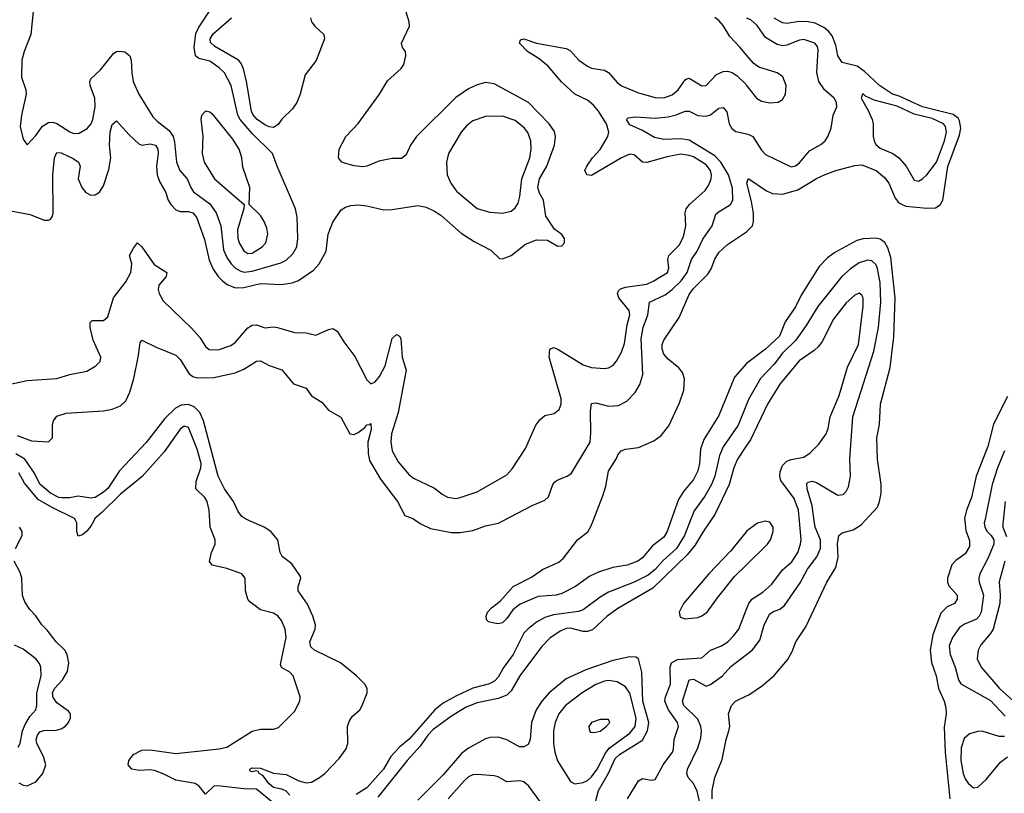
# Model space of a CAD drawing. Header units: inches. Extents: x 1682530 to 1839546, y 640742 to 791647.
# Tile 203 of 256: x 1706574 to 1711215, y 708716 to 712360. Entities that reach past the tile are written whole.
import ezdxf

# ---------------------------------------------------------------- set-up
doc = ezdxf.new("R2010")
doc.units = ezdxf.units.IN
doc.header["$MEASUREMENT"] = 0
for name, color, linetype in [('B7700', 7, 'Continuous'), ('B7701', 7, 'Continuous'), ('B7710', 7, 'Continuous'), ('B7711', 7, 'Continuous')]:
    doc.layers.add(name, color=color, linetype=linetype)

msp = doc.modelspace()

# ---------------------------------------------------------------- linework, layer by layer
at = {"layer": 'B7700', "color": 5}
for points, elevation in [([(1706923.1, 710000), (1706910, 709975), (1706890, 709950.5), (1706870, 709933.6), (1706850, 709927.4), (1706843.2, 709950), (1706843.5, 709990), (1706838.3, 710000)], 480), ([(1707771.1, 708670), (1707690, 708735.2), (1707630, 708736.3), (1707508.1, 708751.9), (1707490, 708749.2), (1707450, 708712.6), (1707420.2, 708750), (1707401.5, 708761.5), (1707310, 708777.8), (1707250, 708808.4), (1707210, 708823.2), (1707190, 708826.7), (1707136.8, 708823.2), (1707103.5, 708830), (1707084.9, 708850), (1707088.9, 708870), (1707110, 708899.4), (1707150, 708919.8), (1707190, 708921), (1707310, 708904), (1707514.7, 708925.3), (1707550, 708933.4), (1707670, 709008.2), (1707710, 709018.2), (1707770, 709018), (1707793.3, 709026.7), (1707870, 709101.3), (1707894.2, 709150), (1707895.6, 709170), (1707863.5, 709270), (1707847.4, 709287.4), (1707808.1, 709308.1), (1707803.3, 709323.3), (1707829.8, 709450), (1707825.8, 709490), (1707808.8, 709530), (1707791.3, 709551.3), (1707770, 709564.8), (1707710, 709579.8), (1707658.4, 709618.4), (1707649.8, 709630), (1707638, 709670), (1707636.8, 709730), (1707620.5, 709750), (1707550, 709775.8), (1707481.2, 709790), (1707468.1, 709808.1), (1707477.7, 709850), (1707495.8, 709890), (1707495.1, 709910), (1707471.6, 709970), (1707470.2, 710000)], 480), ([(1707847.4, 708707.4), (1707830, 708725.9), (1707810, 708735.8), (1707770, 708743.4), (1707750, 708760.2), (1707720, 708800), (1707702.9, 708810), (1707698, 708818), (1707690, 708821.6), (1707670, 708817), (1707661, 708821), (1707658.4, 708830), (1707670, 708836.5), (1707710, 708834), (1707770, 708811), (1707830, 708804), (1707890, 708774.8), (1707924.9, 708764.9), (1707950, 708768.3), (1707986.6, 708790), (1708012.2, 708810), (1708080.1, 708879.9), (1708113.7, 708926.3), (1708120.3, 708950), (1708119.9, 709030), (1708126.4, 709053.6), (1708141.6, 709078.4), (1708176.8, 709110), (1708189, 709130), (1708211.9, 709190), (1708212.4, 709210), (1708200.8, 709230), (1708162.2, 709270), (1708086.8, 709330), (1707963.5, 709390), (1707946.4, 709406.4), (1707942.5, 709430), (1707966.4, 709490), (1707968.5, 709510), (1707956.6, 709550), (1707930, 709607.4), (1707886.6, 709670), (1707886.5, 709690), (1707899.8, 709730), (1707897.1, 709737.1), (1707856.5, 709796.5), (1707811.7, 709831.7), (1707801.7, 709850), (1707791.3, 709910), (1707758.4, 709950), (1707727.2, 709970), (1707658.1, 710000)], 460), ([(1709734.8, 710000), (1709707.4, 709930), (1709670, 709869.9), (1709607.2, 709812.8), (1709568.8, 709770), (1709536.1, 709743.9), (1709470, 709710.6), (1709350, 709663.7), (1709310, 709639.9), (1709230, 709581.1), (1709207.6, 709572.4), (1709090, 709557), (1709050, 709544.3), (1709010, 709522.9), (1708970, 709491.6), (1708950.1, 709469.9), (1708899.4, 709370), (1708856.6, 709310), (1708830, 709262.6), (1708814.2, 709245.8), (1708788.2, 709231.8), (1708710, 709210.8), (1708630, 709173.6), (1708570, 709140.1), (1708530.1, 709110), (1708410, 708971.3), (1708365.8, 708934.2), (1708323.3, 708890), (1708288.9, 708830), (1708210, 708741.6), (1708160.7, 708710)], 460), ([(1709830.3, 710000), (1709793.3, 709946.7), (1709756.8, 709883.2), (1709720.4, 709839.6), (1709558.1, 709681.9), (1709393.2, 709586.8), (1709343.7, 709550), (1709273.2, 709486.8), (1709250, 709478.2), (1709230, 709477.7), (1709170, 709494.7), (1709150, 709493), (1709120.8, 709479.2), (1709073.3, 709446.7), (1709033.2, 709406.8), (1708930.7, 709269.3), (1708890, 709198.5), (1708870, 709178.7), (1708830, 709161.9), (1708730, 709142.8), (1708678.9, 709121.1), (1708610, 709079.5), (1708523.6, 709016.4), (1708497.7, 708990), (1708461.7, 708938.3), (1708401, 708870), (1708262.3, 708697.7)], 480), ([(1708443.6, 710000), (1708465.5, 709985.5), (1708510, 709964.1), (1708610, 709944.4), (1708650, 709944.7), (1708710, 709954.5), (1708770, 709975.6), (1708830.6, 709989.4), (1708850.9, 710000)], 460), ([(1709643.6, 710000), (1709626, 709950), (1709610, 709922), (1709557.4, 709882.6), (1709510, 709825.1), (1709487.7, 709810), (1709437.3, 709790), (1709370, 709779.1), (1709302.2, 709757.8), (1709261.2, 709738.8), (1709194.4, 709690), (1709130, 709657.7), (1709102, 709650), (1709017.6, 709642.4), (1708933.7, 709606.3), (1708899, 709581), (1708870, 709539.3), (1708850, 709519.5), (1708830, 709515.1), (1708810, 709518), (1708784.5, 709524.5), (1708773.6, 709533.6), (1708772.7, 709550), (1708779.5, 709570), (1708798, 709590), (1708839.5, 709620.5), (1708900.5, 709690), (1708985.9, 709734.1), (1709038, 709770), (1709115.2, 709804.8), (1709136.6, 709823.4), (1709203.5, 709910), (1709252.4, 709947.6), (1709266.7, 709973.3), (1709277.2, 710000)], 440), ([(1706554, 709870), (1706586.6, 709930), (1706585.7, 709950), (1706572.8, 709970)], 520), ([(1710000, 709950.2), (1709999.8, 709950), (1709923.8, 709856.2), (1709822.1, 709750), (1709703, 709610), (1709682.3, 709570), (1709686.5, 709546.5), (1709710, 709537.7), (1709770, 709544.6), (1709790, 709551.3), (1709814.6, 709570), (1709862.5, 709637.5), (1709943.4, 709736.6), (1710000, 709792.4)], 520), ([(1706570, 708765.7), (1706590, 708753.8), (1706610, 708751.7), (1706649.7, 708770), (1706682.9, 708810), (1706696.9, 708850), (1706687.3, 708890), (1706654.8, 708950), (1706651.7, 708970), (1706657.5, 708990), (1706670, 709006), (1706687.9, 709012.1), (1706746.8, 709013.3), (1706770, 709020.2), (1706790, 709032.9), (1706804.2, 709050), (1706813.1, 709070), (1706813.1, 709090), (1706803.7, 709103.7), (1706750, 709141.6), (1706730.4, 709170), (1706730, 709178), (1706729.5, 709190), (1706738.4, 709210), (1706776.1, 709250), (1706799.3, 709290), (1706806.5, 709330), (1706798.1, 709370), (1706786.6, 709390), (1706746.8, 709430), (1706704.3, 709484.3), (1706678, 709510), (1706650, 709552.6), (1706621.7, 709581.7), (1706598.2, 709618.2), (1706587.6, 709647.6), (1706584.8, 709730), (1706576.9, 709756.9), (1706549, 709810)], 520), ([(1709438.6, 708690), (1709490, 708775), (1709510, 708785.3), (1709550, 708777.7), (1709570, 708780.3), (1709607, 708850), (1709650.5, 708909.5), (1709655.6, 708924.4), (1709658.4, 708970), (1709679.3, 709030), (1709674.7, 709050), (1709632.2, 709110), (1709615.5, 709150), (1709617.4, 709170), (1709641.4, 709230), (1709639.6, 709310), (1709646.3, 709330), (1709674.3, 709345.7), (1709790, 709354.4), (1709830.3, 709389.7), (1709882.4, 709410), (1709911.2, 709430), (1709940.7, 709459.3), (1709963.2, 709490), (1710000, 709583.6)], 480), ([(1706567, 708933), (1706577.1, 708950), (1706588.1, 709010), (1706600.3, 709039.7), (1706622.8, 709077.2), (1706650.4, 709110), (1706655.1, 709130), (1706655.2, 709190), (1706675.6, 709270), (1706674, 709310), (1706667.1, 709327.1), (1706650, 709349), (1706590, 709395.7), (1706550, 709413.2)], 540), ([(1709287, 708670), (1709302.4, 708730), (1709350, 708810.7), (1709380.4, 708879.6), (1709401.2, 708898.8), (1709510, 708966.7), (1709533.5, 709010), (1709539.9, 709050), (1709511.1, 709150), (1709506.7, 709286.7), (1709490, 709349.6), (1709478, 709358), (1709450, 709358.9), (1709370, 709341.1), (1709242.1, 709297.9), (1709150, 709255.4), (1709070, 709189.9), (1709035.4, 709150), (1709008.6, 709110), (1708986.9, 709050), (1708979.8, 708970), (1708970, 708946.2), (1708950, 708934.8), (1708930, 708935.6), (1708870, 708967.6), (1708830, 708980.2), (1708790, 708979.5), (1708770, 708972.1), (1708690, 708928.6), (1708656.6, 708903.4), (1708570, 708802.5), (1708450, 708683.9)], 520), ([(1709799.4, 708590), (1709766.8, 708726.8), (1709750, 708761.7), (1709725.5, 708790), (1709718.4, 708810), (1709721.2, 708830), (1709771.1, 708930), (1709783.9, 708976.1), (1709786.9, 709010), (1709784.5, 709030), (1709770, 709064.5), (1709704.4, 709130), (1709698.1, 709150), (1709729.8, 709250), (1709750, 709253.1), (1709810, 709220.2), (1709830, 709229.3), (1709886.2, 709270), (1709926.7, 709313.3), (1710000, 709369.5)], 460), ([(1709838.1, 708690), (1709837.7, 708730), (1709849.9, 708790.1), (1709884.5, 708875.5), (1709903.6, 708970), (1709917, 709010), (1709920.6, 709030), (1709915.1, 709090), (1709929.7, 709130), (1709947.3, 709150), (1710000, 709175.4)], 440), ([(1709030, 708673), (1708974, 708750), (1708949.8, 708769.8), (1708930, 708774.5), (1708870, 708770.7), (1708830, 708792.9), (1708810, 708798.2), (1708730, 708805.1), (1708710, 708802.5), (1708690, 708793), (1708670, 708776), (1708593.9, 708690)], 540)]:
    msp.add_lwpolyline(points, dxfattribs=dict(at, elevation=elevation))
for points, elevation in [([(1709350, 709247.5), (1709330, 709244.4), (1709290, 709228.7), (1709225, 709190), (1709147.2, 709130), (1709115, 709090), (1709097.4, 709050), (1709090.7, 709010), (1709090.7, 708950), (1709096.8, 708910), (1709109.2, 708869.2), (1709170, 708772), (1709190, 708760.9), (1709230, 708766.3), (1709250, 708775.9), (1709270, 708793.3), (1709296, 708830), (1709334.9, 708905.1), (1709352.1, 708927.9), (1709450, 708999.2), (1709475.5, 709030), (1709480.4, 709070), (1709450, 709187.1), (1709430, 709217.3), (1709390, 709240.8)], 540), ([(1709310, 709064.2), (1709268.5, 709050), (1709257.1, 709030), (1709259.1, 709010), (1709264.6, 709004.6), (1709282.3, 709002.3), (1709310, 709009.2), (1709338.4, 709030), (1709356.2, 709050), (1709350, 709064)], 560)]:
    msp.add_lwpolyline(points, close=True, dxfattribs=dict(at, elevation=elevation))
at = {"layer": 'B7701', "color": 5}
for points, elevation in [([(1706641.7, 712430), (1706626.5, 712290), (1706594.8, 712210), (1706584.2, 712170), (1706582.3, 712090), (1706602.9, 712030), (1706604.7, 712010), (1706582.8, 711910), (1706577, 711857), (1706590, 711798), (1706610, 711771.3), (1706650, 711814.9), (1706681.4, 711858.6), (1706710, 711876), (1706730, 711877), (1706750, 711871.5), (1706810, 711832.1), (1706830, 711824.7), (1706853.9, 711826.1), (1706892.7, 711847.3), (1706910.7, 711869.3), (1706919.7, 711890), (1706929.5, 711950), (1706928.4, 711990), (1706906.6, 712050), (1706905.2, 712070), (1706910, 712082.6), (1706955.4, 712124.6), (1707018, 712202), (1707030, 712210.1), (1707047.3, 712212.7), (1707070, 712208.7), (1707093.4, 712190), (1707099.4, 712170), (1707102.1, 712110), (1707109.5, 712070), (1707135.9, 712010), (1707202.4, 711902.4), (1707221.9, 711881.9), (1707278.3, 711838.3), (1707297.2, 711810), (1707304, 711784), (1707312.9, 711690), (1707328.4, 711650), (1707363.9, 711610), (1707380.5, 711570), (1707394.2, 711550), (1707470, 711492.9), (1707501, 711450), (1707523, 711390), (1707535.5, 711275.5), (1707550, 711239.7), (1707570.6, 711210), (1707590.8, 711190), (1707615.8, 711175.8), (1707631.5, 711171.5), (1707670, 711176.4), (1707804.3, 711215.7), (1707830, 711227.5), (1707862.1, 711257.9), (1707880.6, 711290), (1707884.9, 711330), (1707881.9, 711430), (1707874.3, 711470), (1707787.1, 711670), (1707766.4, 711730), (1707670, 711824.5), (1707612.7, 711890), (1707603.1, 711910), (1707570.6, 712050.6), (1707539, 712110), (1707513.8, 712133.8), (1707470, 712164.3), (1707418.3, 712178.3), (1707402.7, 712190), (1707396.9, 712230), (1707405, 712295), (1707417.5, 712322.5), (1707474.6, 712410)], 540), ([(1706490, 711468.4), (1706623.5, 711443.5), (1706690, 711416), (1706710, 711415.3), (1706718.8, 711421.2), (1706727.7, 711432.3), (1706731.6, 711448.4), (1706731, 711630), (1706738.4, 711710), (1706750, 711735), (1706770, 711733.7), (1706826.7, 711706.7), (1706851.2, 711690), (1706859.3, 711670), (1706850.2, 711610), (1706867.1, 711570), (1706886.3, 711546.3), (1706910, 711534.2), (1706930, 711535), (1706950, 711547.3), (1706970, 711577.3), (1706994.9, 711654.9), (1707003.2, 711710), (1706998, 711770), (1707001.4, 711830), (1707010, 711866.4), (1707030, 711884.6), (1707090, 711818.4), (1707136.3, 711776.3), (1707150, 711769.5), (1707190, 711775.1), (1707214.1, 711770), (1707224.7, 711750), (1707226.9, 711730), (1707218.5, 711670), (1707222.4, 711630), (1707234.5, 711594.5), (1707261.6, 711550), (1707274.6, 711510), (1707288, 711488), (1707310, 711465.2), (1707330, 711457.4), (1707370, 711456.9), (1707390, 711450.1), (1707408.1, 711430), (1707445.2, 711325.2), (1707468, 711228), (1707485.6, 711185.6), (1707509.5, 711150), (1707529.7, 711129.7), (1707552.6, 711112.6), (1707590, 711097.9), (1707630, 711099.2), (1707710, 711116.9), (1707806.8, 711113.2), (1707859.2, 711120.8), (1707887.9, 711132.1), (1707959.3, 711180.7), (1707985.7, 711210), (1708019.5, 711270), (1708027.9, 711350), (1708050, 711406), (1708090, 711464.9), (1708110, 711478), (1708134.7, 711485.3), (1708170, 711488.8), (1708210, 711484), (1708290, 711465.2), (1708330, 711466.9), (1708450, 711484.7), (1708490, 711477.4), (1708530, 711459), (1708559.2, 711439.2), (1708654.3, 711354.3), (1708715.5, 711315.5), (1708795, 711275), (1708834.9, 711234.9), (1708850, 711234), (1708890, 711250.2), (1708957.8, 711302.2), (1709010, 711323.5), (1709061.2, 711321.2), (1709110, 711294), (1709130, 711294.8), (1709142.7, 711310), (1709142.7, 711330), (1709130, 711349), (1709094.2, 711374.2), (1709054.3, 711434.3), (1709043.2, 711510), (1709023.7, 711543.7), (1709016.4, 711570), (1709024.7, 711610), (1709058.4, 711670), (1709095.3, 711770), (1709099.6, 711810), (1709094.2, 711834.2), (1709069.1, 711870), (1708972.9, 711970), (1708810, 712058.4), (1708770, 712064.4), (1708730, 712053.8), (1708690, 712035.2), (1708630, 711993.6), (1708443.9, 711810), (1708415.6, 711770), (1708395.7, 711724.3), (1708373.6, 711706.4), (1708330, 711706), (1708266.4, 711693.6), (1708210, 711671), (1708190, 711668), (1708150, 711671.9), (1708104.7, 711684.7), (1708090.9, 711690.9), (1708076.3, 711710), (1708080.5, 711750), (1708111.1, 711810), (1708170, 711872.2), (1708269.7, 712010), (1708308, 712072), (1708371.8, 712130), (1708384.2, 712150), (1708393.6, 712190), (1708392, 712210), (1708378, 712230), (1708373.3, 712250), (1708410.9, 712330), (1708409.7, 712350), (1708395.6, 712395.6)], 520), ([(1707944.2, 712370), (1707949.2, 712350), (1707964.7, 712330), (1708007.9, 712290), (1708010.2, 712270), (1707972.1, 712167.9), (1707919.1, 712100.9), (1707896.9, 712010), (1707880.2, 711970), (1707859.4, 711940.6), (1707810, 711891.8), (1707793.2, 711866.8), (1707770, 711852.8), (1707750, 711855.9), (1707730, 711865.8), (1707694.3, 711890), (1707673.2, 711913.2), (1707666.1, 711930), (1707643.3, 712070), (1707629, 712129), (1707617, 712157), (1707605.7, 712170), (1707494.3, 712234.3), (1707473.3, 712253.3), (1707472.5, 712270), (1707485.6, 712294.4), (1707572.2, 712370)], 520), ([(1710000, 712193.8), (1709969.8, 712230), (1709920.7, 712280.7), (1709890, 712333.2), (1709870, 712357), (1709850, 712370.4)], 480), ([(1706530, 710642.8), (1706610, 710661), (1706750, 710670.2), (1706810, 710689.3), (1706890, 710705.2), (1706933.6, 710730), (1706954, 710750), (1706956.1, 710770), (1706920.7, 710850), (1706907.1, 710910), (1706906.4, 710933.6), (1706916.4, 710943.6), (1706970, 710943.5), (1706990, 710960.3), (1707016.3, 711050), (1707074.2, 711125.8), (1707097.5, 711170), (1707102.9, 711210), (1707092.1, 711250), (1707110, 711284.9), (1707130, 711308.5), (1707150, 711290.3), (1707207.5, 711207.5), (1707267.7, 711170), (1707265.2, 711150), (1707230.2, 711110), (1707227.4, 711090), (1707231.2, 711070), (1707250, 711035.3), (1707386.4, 710906.4), (1707423.4, 710863.4), (1707450, 710820.5), (1707467, 710807), (1707510, 710805.2), (1707570, 710826.2), (1707590, 710839.2), (1707650, 710908.6), (1707670, 710922), (1707690, 710923.2), (1707730, 710908.6), (1707770, 710912.9), (1707790, 710910.1), (1707870, 710886.8), (1707924.9, 710884.9), (1707970, 710874.6), (1708030, 710900.9), (1708050, 710905.3), (1708070, 710892.7), (1708102.1, 710842.1), (1708154.4, 710774.4), (1708210, 710663.8), (1708230, 710644.4), (1708250, 710653.7), (1708270, 710679.5), (1708296.4, 710730), (1708330, 710858), (1708350, 710877.6), (1708364, 710870), (1708370, 710858), (1708376.9, 710770), (1708395.7, 710710), (1708357.5, 710510), (1708326.6, 710410), (1708323.1, 710370), (1708330.1, 710330), (1708357.8, 710277.8), (1708410, 710215.6), (1708430, 710200.6), (1708530, 710154), (1708564.8, 710124.8), (1708590, 710111), (1708630, 710105.2), (1708649.9, 710110.1), (1708730, 710135.6), (1708870, 710216.2), (1708895.9, 710244.1), (1708958.9, 710341.1), (1709007.4, 710450), (1709025.2, 710474.8), (1709050, 710495.2), (1709094, 710506), (1709116.6, 710523.4), (1709126.6, 710550), (1709125.6, 710574.4), (1709069.4, 710770), (1709072.3, 710807.7), (1709090, 710815.8), (1709110, 710808.1), (1709230, 710734), (1709270, 710721.8), (1709330, 710718), (1709350, 710720.8), (1709370, 710731.7), (1709387.8, 710752.2), (1709410, 710793.7), (1709425, 710835), (1709437.2, 710922.8), (1709449.4, 710970), (1709447, 710990), (1709397.3, 711050), (1709392.5, 711070), (1709397, 711083), (1709406.7, 711093.3), (1709430, 711101), (1709530, 711114.9), (1709563.2, 711130), (1709627, 711170), (1709633.5, 711190), (1709629, 711230), (1709633.2, 711250), (1709682.4, 711297.6), (1709703, 711337), (1709713.9, 711390), (1709710.5, 711450), (1709715.2, 711470), (1709731.3, 711490), (1709804.3, 711555.7), (1709820.4, 711579.6), (1709832.6, 711610), (1709834.8, 711630), (1709830.4, 711650), (1709810, 711676.6), (1709750, 711714), (1709730, 711721.2), (1709690, 711726.5), (1709625.3, 711714.7), (1709530, 711687.3), (1709509.9, 711689.9), (1709470, 711723.7), (1709450, 711726.4), (1709410, 711709.4), (1709270, 711626.7), (1709247.3, 711630), (1709237.3, 711650), (1709246.9, 711670), (1709273.4, 711710), (1709310.8, 711749.2), (1709346.7, 711810), (1709350.7, 711830), (1709340.5, 711870), (1709301.9, 711930), (1709278.3, 711958.3), (1709250, 711981), (1709190.4, 712010.4), (1709128.1, 712068.1), (1709063.4, 712143.4), (1709018.5, 712178.5), (1708967, 712210), (1708929.7, 712250), (1708934.5, 712265.5), (1708950, 712270.2), (1709010, 712250.2), (1709150, 712225.2), (1709170, 712214.2), (1709210, 712170.2), (1709250, 712141.3), (1709270, 712131.6), (1709330, 712121.9), (1709350, 712111.8), (1709390, 712064.2), (1709410, 712049.4), (1709490, 712015.2), (1709570, 711993.8), (1709610, 711992.2), (1709650, 712007), (1709678.2, 712030), (1709710, 712077), (1709718.7, 712081.3), (1709730, 712084.7), (1709790, 712048.4), (1709808.9, 712051.1), (1709857.6, 712102.4), (1709890, 712116.6), (1709910, 712118.6), (1709931.9, 712111.9), (1709955.7, 712095.7), (1709996, 712056), (1710000, 712050.8)], 480), ([(1708850.9, 710000), (1708990, 710072.4), (1709050, 710097.1), (1709066.6, 710113.4), (1709087.3, 710170), (1709096.9, 710183.1), (1709110, 710193.4), (1709155.3, 710210), (1709175.3, 710224.7), (1709262.5, 710370), (1709266.2, 710413.8), (1709263.8, 710516.2), (1709270, 710552.7), (1709290, 710555.6), (1709350, 710540.2), (1709396.5, 710543.5), (1709436.3, 710563.7), (1709475.4, 710604.6), (1709497.4, 710642.6), (1709511.1, 710688.9), (1709503.5, 710856.5), (1709512.2, 710910), (1709534.5, 710970), (1709542.3, 711030), (1709616, 711064), (1709650, 711089.6), (1709691.6, 711130), (1709720.7, 711170), (1709741.3, 711230), (1709767.6, 711270), (1709793.6, 711326.4), (1709838.5, 711390), (1709855.9, 711444.2), (1709865.7, 711454.3), (1709925.1, 711490), (1709936.1, 711510), (1709933.5, 711566.5), (1709914.4, 711630), (1709879, 711690), (1709850, 711719.7), (1709730, 711792.5), (1709690, 711799.4), (1709610, 711796.2), (1709565.5, 711805.5), (1709510, 711838.6), (1709450, 711864.7), (1709434.5, 711890), (1709441.7, 711898.3), (1709476.6, 711903.4), (1709570, 711896.6), (1709630, 711903.1), (1709667.8, 711912.2), (1709710, 711930.1), (1709730, 711928.9), (1709770, 711909.6), (1709810, 711906.1), (1709830, 711912.9), (1709870, 711943.2), (1709890, 711946.5), (1709906.4, 711926.4), (1709918.4, 711870), (1709930, 711848.6), (1709950, 711833.9), (1710000, 711822.1)], 460), ([(1709277.2, 710000), (1709323.2, 710116.8), (1709336.9, 710163.1), (1709350, 710233.7), (1709387.1, 710292.9), (1709393.3, 710310), (1709409.7, 710330), (1709430, 710337.4), (1709490, 710345.3), (1709563.6, 710376.4), (1709598.2, 710401.8), (1709633.2, 710446.8), (1709684.2, 710555.8), (1709704.2, 710615.8), (1709708.2, 710668.2), (1709698.9, 710698.9), (1709680.9, 710720.9), (1709630, 710761), (1709610, 710784), (1709602.2, 710810), (1709602.8, 710830), (1709610, 710850.4), (1709682.5, 710957.5), (1709730, 711066), (1709750, 711094.9), (1709818.1, 711161.9), (1709833.3, 711186.7), (1709850, 711232.2), (1709870, 711263.7), (1709910, 711301.7), (1709999.4, 711360.6), (1710000, 711361.2)], 440), ([(1706561.7, 710401.7), (1706630, 710376.3), (1706710, 710371), (1706729, 710390), (1706728.7, 710450), (1706733.2, 710470), (1706750, 710492.7), (1706793.4, 710506.6), (1706970, 710517.8), (1707010, 710526.2), (1707050, 710541.2), (1707075.2, 710564.8), (1707093.7, 710606.3), (1707112.8, 710670), (1707133.3, 710770), (1707142, 710838), (1707150, 710850.7), (1707217.3, 710817.3), (1707310, 710779.3), (1707330, 710760.2), (1707372.6, 710692.6), (1707390, 710679.4), (1707410, 710672.8), (1707490, 710675.3), (1707590, 710697.3), (1707630, 710713.5), (1707690, 710752.5), (1707710, 710752.7), (1707750, 710731.3), (1707810, 710711.1), (1707865.5, 710645.5), (1707924.2, 710624.2), (1707950, 710588.2), (1707998.2, 710558.2), (1708030, 710520.3), (1708088, 710488), (1708130, 710409.2), (1708150, 710406.5), (1708170, 710415.2), (1708201, 710439), (1708210, 710451.5), (1708226.2, 710453.8), (1708230, 710458.8), (1708231.3, 710430), (1708215.4, 710370), (1708216.1, 710316.1), (1708223.5, 710283.5), (1708275.4, 710195.4), (1708354.2, 710090), (1708390, 710024.9), (1708430, 710009.1), (1708443.6, 710000)], 460), ([(1710000, 710740.8), (1709999.6, 710740.4), (1709943.7, 710676.3), (1709870, 710495.1), (1709798, 710382), (1709783.1, 710336.9), (1709777.7, 710270), (1709770, 710235.1), (1709750, 710194), (1709702.3, 710137.7), (1709679.1, 710100.9), (1709643.6, 710000)], 440), ([(1707658.1, 710000), (1707635, 710010), (1707620.8, 710020.8), (1707603.8, 710043.8), (1707582.2, 710090), (1707539.9, 710150), (1707509.9, 710209.9), (1707441, 710470), (1707423.9, 710510), (1707397.1, 710537.1), (1707370, 710547.3), (1707335, 710545), (1707309.2, 710530.8), (1707257.9, 710482.1), (1707170, 710368.4), (1707044.5, 710235.5), (1706990, 710151.8), (1706970, 710134), (1706930, 710109.8), (1706910, 710106.9), (1706850, 710116.2), (1706810, 710107.8), (1706772.4, 710107.6), (1706759, 710110), (1706719.5, 710130), (1706670, 710171.8), (1706644.7, 710224.7), (1706598.3, 710290), (1706555.7, 710315.7)], 460), ([(1710000, 710547.6), (1709960.1, 710450), (1709890, 710348.7), (1709872.5, 710307.5), (1709850.9, 710210), (1709834.8, 710170), (1709804.1, 710115.9), (1709753.1, 710046.9), (1709734.8, 710000)], 460), ([(1707470.2, 710000), (1707468, 710050), (1707457.7, 710090), (1707447.4, 710110), (1707405, 710150), (1707405.4, 710185.4), (1707428.5, 710250), (1707429.4, 710270), (1707410, 710338), (1707370, 710439.8), (1707350, 710445.3), (1707330, 710431.6), (1707255, 710325), (1707151, 710209), (1707050, 710125.9), (1706961.9, 710038.1), (1706929, 710011), (1706923.1, 710000)], 480), ([(1710000, 710354.8), (1709956.6, 710290), (1709940.7, 710250), (1709918.6, 710170), (1709850.7, 710029.3), (1709830.3, 710000)], 480), ([(1706838.3, 710000), (1706833.1, 710010), (1706723.6, 710063.6), (1706660.8, 710100.8), (1706596.4, 710176.4), (1706570, 710226.4)], 480)]:
    msp.add_lwpolyline(points, dxfattribs=dict(at, elevation=elevation))
for points, elevation in [([(1707450, 711929), (1707430.5, 711909.5), (1707427.5, 711892.5), (1707437.1, 711810), (1707434.7, 711730), (1707443.5, 711690), (1707493.2, 711610), (1707632, 711490), (1707631, 711471), (1707601.3, 711370), (1707603, 711330), (1707610, 711306.9), (1707630, 711271.2), (1707650, 711258.7), (1707670, 711260.8), (1707717.4, 711290), (1707734.8, 711310), (1707744, 711350), (1707738.8, 711378.8), (1707727, 711410), (1707710, 711437.4), (1707655.1, 711490), (1707658.7, 711570), (1707626, 711666), (1707621.1, 711710), (1707609.4, 711750), (1707578.1, 711798.1), (1707490, 711909.3), (1707470, 711925.2)], 560), ([(1708850, 711906.4), (1708770, 711904.7), (1708710, 711883.5), (1708679.5, 711860.5), (1708655.6, 711830), (1708595, 711730), (1708585.4, 711690), (1708589.3, 711630), (1708606.7, 711590), (1708633.1, 711553.1), (1708730, 711471), (1708790, 711453.7), (1708850, 711448.4), (1708890, 711458.6), (1708910, 711474), (1708923.9, 711496.1), (1708932, 711528), (1708940.7, 711610), (1708978.3, 711710), (1708984.2, 711750), (1708982.8, 711790), (1708968.9, 711828.9), (1708954.1, 711850), (1708910, 711885.8)], 540)]:
    msp.add_lwpolyline(points, close=True, dxfattribs=dict(at, elevation=elevation))
at = {"layer": 'B7710', "color": 5}
for points, elevation in [([(1710000, 709369.5), (1710028.6, 709391.4), (1710062.8, 709437.1), (1710082.9, 709510), (1710110, 709561.5), (1710126.8, 709573.2), (1710156.6, 709583.4), (1710178.6, 709601.4), (1710252, 709708), (1710287.5, 709772.5), (1710330.5, 709830), (1710347.8, 709870), (1710349, 709910), (1710323, 709970), (1710319, 710000)], 460), ([(1710000, 709175.4), (1710010, 709180.2), (1710075.7, 709224.3), (1710130, 709271.5), (1710194.3, 709345.7), (1710215.3, 709384.7), (1710232.1, 709430), (1710279.5, 709500.5), (1710378.4, 709710), (1710420.2, 709779.8), (1710432.1, 709827.9), (1710429.1, 709890.9), (1710434.5, 709930), (1710450, 709943.2), (1710503, 709957), (1710539.7, 709980.3), (1710558, 710000)], 440), ([(1710000, 709583.6), (1710010.4, 709610), (1710024.3, 709630), (1710076.7, 709663.3), (1710119.3, 709700.7), (1710170, 709769.5), (1710214.1, 709805.9), (1710241.4, 709850), (1710255, 709890), (1710256.7, 709910), (1710249.5, 710000)], 480), ([(1710000, 709792.4), (1710099.2, 709890), (1710113.1, 709910), (1710126.1, 709950), (1710124.7, 709970), (1710110, 709992.6), (1710090, 709997.8), (1710051.5, 709988.5), (1710000, 709950.2)], 520), ([(1711028.8, 710000), (1711033.9, 709953.9), (1711050, 709906.8), (1711050, 709878), (1711030, 709843.8), (1710986.7, 709813.3), (1710967.9, 709792.1), (1710946.6, 709730), (1710946.4, 709710), (1710953.1, 709693.1), (1710993, 709650), (1710993, 709630), (1710980.5, 709610), (1710944.9, 709595.1), (1710915.4, 709564.6), (1710877.9, 709462.1), (1710865.8, 709390), (1710872.4, 709332.4), (1710893.1, 709270), (1710903.9, 709210), (1710931.8, 709150), (1710939.8, 709119.8), (1710941.3, 709090), (1710932.1, 709027.9), (1710935.4, 708910), (1710958.3, 708690)], 440), ([(1711122.7, 710000), (1711120.6, 709990), (1711123.3, 709970), (1711133.7, 709950), (1711153.1, 709930), (1711164.9, 709910), (1711165.2, 709890), (1711137.6, 709822.4), (1711099.8, 709750), (1711094.4, 709730), (1711096.1, 709710), (1711116.5, 709650), (1711105, 709570), (1711096.9, 709550), (1711084.2, 709535.8), (1711026.5, 709513.5), (1711003.5, 709496.5), (1710970.8, 709450), (1710955.7, 709410), (1710959.5, 709370), (1710982.8, 709310), (1710999.3, 709250), (1711010, 709232.1), (1711150, 709153.1), (1711219.1, 709079.1)], 460), ([(1711208.7, 710000), (1711207.6, 709990), (1711208.5, 709970), (1711225.6, 709925.6)], 480), ([(1711217.8, 709810), (1711190, 709712.7), (1711195.3, 709650), (1711193.2, 709610), (1711161.8, 709490), (1711150, 709468.4), (1711104.4, 709415.6), (1711091.6, 709390), (1711087.4, 709350), (1711105, 709310), (1711192.2, 709210), (1711303.9, 709110)], 480), ([(1711216, 708984), (1711190, 708983.9), (1711110, 709009.2), (1711090, 709007.9), (1711050, 708995.9), (1711025.9, 708974.1), (1711011.1, 708930), (1711010.1, 708870), (1711020.3, 708810), (1711030, 708784.7), (1711044.1, 708764.1), (1711070, 708742.3), (1711090, 708744.3), (1711130, 708780.9), (1711197.6, 708862.4), (1711230, 708887.1)], 460)]:
    msp.add_lwpolyline(points, dxfattribs=dict(at, elevation=elevation))
at = {"layer": 'B7711', "color": 5}
for points, elevation in [([(1710000, 711822.1), (1710010, 711819.8), (1710028.9, 711810), (1710070, 711745.2), (1710090, 711726), (1710210, 711667.3), (1710230, 711671.3), (1710250, 711685.6), (1710296.9, 711743.1), (1710350, 711772.2), (1710370, 711790.3), (1710383.1, 711810), (1710399.4, 711850), (1710408.7, 711910), (1710426.2, 711950), (1710424.2, 711970), (1710413.5, 711990), (1710367.4, 712030), (1710340.8, 712070), (1710331, 712111), (1710337.8, 712217.8), (1710334.2, 712234.2), (1710321.7, 712250), (1710270, 712266.8), (1710250, 712263.4), (1710190, 712239.9), (1710170, 712237.7), (1710143.6, 712243.6), (1710090, 712276.5), (1710050, 712332.5), (1710020.3, 712360.3), (1710000, 712367.4)], 460), ([(1710000, 711361.2), (1710027.3, 711390), (1710032.8, 711410), (1710032.5, 711447.5), (1710024, 711504), (1710001.1, 711590), (1710007, 711610), (1710010, 711611.5), (1710094.3, 711554.3), (1710121.7, 711541.7), (1710170, 711538.2), (1710241.7, 711558.3), (1710330, 711612.9), (1710370, 711631.3), (1710421.2, 711650), (1710510, 711673.4), (1710543.7, 711676.3), (1710610.2, 711650), (1710650, 711616.5), (1710670.8, 711590), (1710700.3, 711520.3), (1710718, 711498), (1710730, 711490.8), (1710750, 711482.6), (1710850, 711472), (1710890, 711474.8), (1710912.2, 711487.8), (1710925.4, 711510), (1710949.4, 711669.4), (1711003, 711817), (1711009.9, 711850), (1711004.3, 711884.3), (1710996.6, 711896.6), (1710974.1, 711914.1), (1710828.9, 711950), (1710719.8, 711999.8), (1710687.8, 712010), (1710626.9, 712050), (1710556.6, 712116.6), (1710521, 712141), (1710450, 712158.9), (1710430, 712189.6), (1710421, 712241), (1710403.7, 712283.7), (1710386.4, 712306.4), (1710364.3, 712324.3), (1710323.4, 712343.4), (1710290, 712350.4), (1710248, 712352), (1710190, 712342.9), (1710170, 712345.5), (1710130, 712366.9)], 440), ([(1710000, 712050.8), (1710047.2, 711990), (1710070, 711977.3), (1710110, 711969.1), (1710148.5, 711971.5), (1710170, 711983.8), (1710183.5, 712010), (1710187.3, 712050), (1710170.6, 712090.6), (1710143.6, 712110), (1710057.4, 712137.4), (1710033.6, 712153.6), (1710000, 712193.8)], 480), ([(1710558, 710000), (1710616.7, 710063.3), (1710627.2, 710090), (1710635, 710130), (1710635, 710170), (1710617.2, 710290), (1710614.4, 710390), (1710626.6, 710453.4), (1710631.9, 710550), (1710677.6, 710722.4), (1710694.2, 710865.8), (1710700.8, 711050), (1710679.6, 711239.6), (1710666.1, 711286.1), (1710651.6, 711311.6), (1710630, 711326.9), (1710610, 711330.6), (1710550, 711328), (1710519.8, 711320.2), (1710415.7, 711264.3), (1710381.2, 711238.8), (1710342.9, 711197.1), (1710257.8, 711062.2), (1710230, 711007.1), (1710182.3, 710937.7), (1710155.6, 710870), (1710090, 710809), (1710000, 710740.8)], 440), ([(1710319, 710000), (1710309.6, 710070), (1710286.2, 710150), (1710284.5, 710175.5), (1710290, 710181.7), (1710310, 710186.2), (1710330, 710180.6), (1710430, 710120.3), (1710455.8, 710124.2), (1710470, 710137.1), (1710480.7, 710159.3), (1710490.6, 710209.4), (1710486.1, 710290), (1710501.4, 710490), (1710600.6, 710799.4), (1710622.1, 710910), (1710632.7, 711030), (1710630, 711122.7), (1710615.2, 711195.2), (1710608.3, 711208.3), (1710590, 711225), (1710570, 711228.1), (1710530, 711214.3), (1710490, 711187.3), (1710449.7, 711150.3), (1710336.6, 711010), (1710280.9, 710919.1), (1710232, 710850), (1710169.3, 710790), (1710130, 710737.1), (1710065.5, 710670), (1710009.4, 710570.6), (1710000, 710547.6)], 460), ([(1710249.5, 710000), (1710245.5, 710050), (1710225.1, 710105.1), (1710161.7, 710190), (1710156.7, 710210), (1710158.4, 710230), (1710170, 710259.8), (1710190, 710281.2), (1710210, 710289.1), (1710270, 710299.4), (1710299.4, 710320.6), (1710339.9, 710360.1), (1710375.4, 710410), (1710385.4, 710434.6), (1710393.4, 710490), (1710436, 710590), (1710476.2, 710723.8), (1710526.9, 710830), (1710550.4, 711010.4), (1710549.8, 711049.8), (1710543, 711063), (1710530, 711071.8), (1710510, 711062.9), (1710470, 711026.6), (1710409.6, 710950), (1710355.7, 710844.3), (1710338.8, 710821.2), (1710318.2, 710801.8), (1710247.4, 710752.6), (1710156.7, 710643.3), (1710098.9, 710550), (1710018.1, 710381.9), (1710000, 710354.8)], 480), ([(1711230, 710584.8), (1711164.5, 710455.5), (1711137.9, 710350), (1711081.4, 710210), (1711059.6, 710110), (1711035.9, 710050), (1711027.7, 710010), (1711028.8, 710000)], 440), ([(1711216, 710330), (1711182.4, 710250), (1711158.3, 710170), (1711122.7, 710000)], 460), ([(1711218.6, 710090), (1711208.7, 710000)], 480)]:
    msp.add_lwpolyline(points, dxfattribs=dict(at, elevation=elevation))
at = {"layer": 'B7711', "color": 5, "elevation": 460}
msp.add_lwpolyline([(1710548.9, 712011.1), (1710546, 712010), (1710540.4, 711990), (1710573.4, 711933.4), (1710592.6, 711890), (1710596.8, 711870), (1710597.5, 711810), (1710600.9, 711790), (1710610, 711772.9), (1710630, 711755.3), (1710689.6, 711729.6), (1710718, 711710), (1710752.1, 711670), (1710790, 711604.6), (1710810, 711600.2), (1710830, 711611), (1710850, 711629.4), (1710894.7, 711690), (1710932.4, 711790), (1710941.7, 711830), (1710937.5, 711857.5), (1710928.2, 711870), (1710874.7, 711894.7), (1710790, 711915.4), (1710710, 711953), (1710600.8, 711980.8), (1710560.3, 712000.3)], close=True, dxfattribs=at)

doc.saveas('drawing.dxf')
